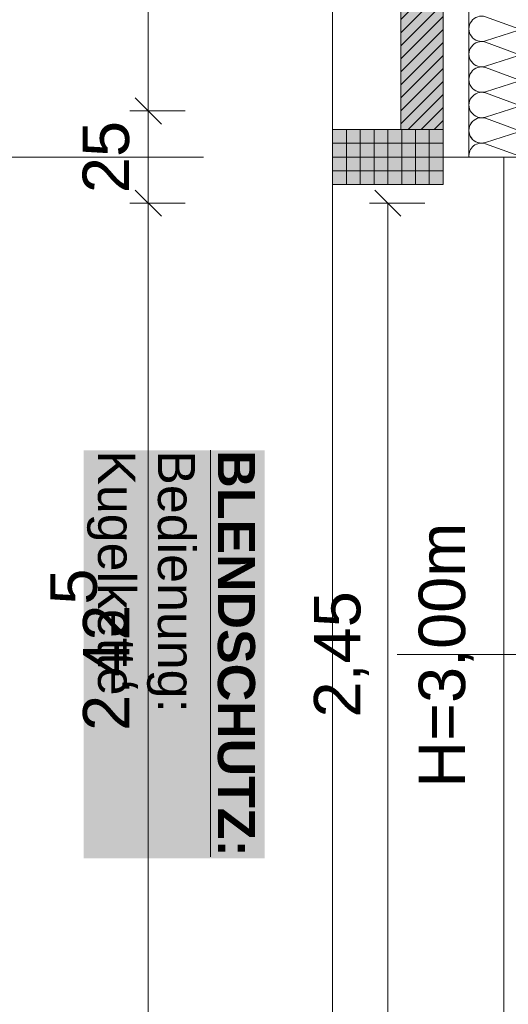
# Model space of a CAD drawing. Header units: metres. Extents: x -111 to 152, y -132 to 99.
# Tile 45 of 256: x -40.67 to -39.35, y -7.7 to -5.03. Entities that reach past the tile are written whole.
import ezdxf

# ---------------------------------------------------------------- set-up
doc = ezdxf.new("R2010")
doc.units = ezdxf.units.M
doc.header["$PDMODE"] = 1
doc.header["$PDSIZE"] = -2
doc.linetypes.add('Achsen 01', pattern=[5.291531, 3.175, -1.058062, 0.352704, -0.705764])
doc.linetypes.add('Raster 01', pattern=[2, 1, -1])
doc.layers.get('0').update_dxf_attribs({"lineweight": 25})
for name, color, linetype, lineweight, true_color in [('014_Fassadenarbeiten-000 Aufsicht Betonfertigteile', 7, 'Continuous', 9, 0xc0c0c0), ('014_Fassadenarbeiten-330 mineralische Dämmung', 7, 'Continuous', 9, 0x666666), ('AV1-Achsen', 1, 'Achsen 01', 18, 0xff0000), ('AV1-Raster', 7, 'Raster 01', 9, 0xa6a6a6)]:
    doc.layers.add(name, color=color, linetype=linetype, lineweight=lineweight, true_color=true_color)
for name, color, linetype, lineweight in [('014_Fassadenarbeiten-330 Betonfertigteile vertikal', 7, 'Continuous', 9), ('014_Fassadenarbeiten-330 Mauerwerk 11.5cm', 7, 'Continuous', 9), ('030_Sonnenschutzarbeiten-BLENDSCHUTZ', 7, 'Continuous', 5), ('030_Sonnenschutzarbeiten-BLENDSCHUTZ  Beschriftung', 7, 'Continuous', 5), ('_1.35m (3D)', 7, 'Continuous', 9), ('_EG (2D)', 7, 'Continuous', 9), ('_EG - DS (2D)', 7, 'Continuous', 9), ('_GRU (2D)', 7, 'Continuous', 9), ('Bemaßung-Bemaßung', 7, 'Continuous', 9), ('Keine', 7, 'Continuous', 9)]:
    doc.layers.add(name, color=color, linetype=linetype, lineweight=lineweight)
doc.layers.get('0').freeze()
doc.styles.add('Arial', font='arial.ttf')
doc.styles.add('Arial (bold)', font='arialbd.ttf')
doc.dimstyles.new('COE 50', dxfattribs={"dimtxt": 126.090495, "dimasz": 0.001414, "dimexe": 0.001, "dimexo": 0.01, "dimgap": 0.001, "dimtad": 1, "dimdec": 3, "dimtxsty": 'Arial', "dimblk": 'VW_SLASH-3', "dimblk1": 'VW_SLASH-3', "dimblk2": 'VW_SLASH-3', "dimcen": 0, "dimadec": 3, "dimazin": 0, "dimtfac": 0.8, "dimtdec": 3, "dimtix": 1, "dimtmove": 0, "dimatfit": 0, "dimldrblk": 'VW_SLASH-2', "dimfxl": 0.002, "dimfxlon": 1, "dimfrac": 2, "dimtolj": 1, "dimarcsym": 0})

# ---------------------------------------------------------------- blocks, each defined once
blk = doc.blocks.new('Group-2')
at = {"layer": 'AV1-Raster'}
for p, q in [((1.35, -5.4), (-40.5, -5.4)), ((1.35, -6.75), (-40.5, -6.75))]:
    blk.add_line(p, q, dxfattribs=at)
blk = doc.blocks.new('1.35m (3D)')
at = {"layer": 'AV1-Raster', "color": 7}
blk.add_blockref('Group-2', (0, 0), dxfattribs=at)
blk = doc.blocks.new('Blendschutz Beschriftung')
at = {"layer": '030_Sonnenschutzarbeiten-BLENDSCHUTZ  Beschriftung', "color": 254, "linetype": 'Continuous', "transparency": 33554559}
blk.add_solid([(-0.554, -0.1644), (0.554, -0.1644), (-0.554, 0.3267), (0.554, 0.3267)], dxfattribs=at)
at = {"layer": '030_Sonnenschutzarbeiten-BLENDSCHUTZ  Beschriftung', "insert": (-0.554, 0.3002), "char_height": 0.100872, "attachment_point": 1, "line_spacing_factor": 0.967016, "style": 'Arial (bold)'}
blk.add_mtext('{\\LBLENDSCHUTZ:}{\\fArial|b0|i0|c0|p0;\\l\\PBedienung: \\PKugelkette }', dxfattribs=at)
blk = doc.blocks.new('VW_SLASH-3')
at = {"color": 0, "linetype": 'ByBlock', "lineweight": -2, "transparency": 16777216}
blk.add_line((0, 0), (-1, 0), dxfattribs=at)
at = {"color": 0, "linetype": 'Continuous', "lineweight": 15, "transparency": 16777216, "flags": 128}
blk.add_lwpolyline([(0.5, 0.5), (-0.5, -0.5)], dxfattribs=at)
blk = doc.blocks.new('*D20')
at = {"layer": '030_Sonnenschutzarbeiten-BLENDSCHUTZ', "color": 0, "lineweight": -2}
for p, q in [((-39.575, -5.525), (-39.725, -5.525)), ((-39.675, -7.9043), (-39.675, -5.5957)), ((-39.575, -7.975), (-39.725, -7.975))]:
    blk.add_line(p, q, dxfattribs=at)
at = {"layer": 'Defpoints', "color": 0}
for p in [(-39.675, -5.525), (-38.935, -5.525), (-38.935, -7.975)]:
    blk.add_point(p, dxfattribs=at)
at = {"layer": '030_Sonnenschutzarbeiten-BLENDSCHUTZ', "color": 0, "lineweight": -2, "xscale": 0.070693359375, "yscale": 0.070693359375, "zscale": 0.070693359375}
for p, rotation in [((-39.675, -5.525), 90), ((-39.675, -7.975), 270)]:
    blk.add_blockref('VW_SLASH-3', p, dxfattribs=dict(at, rotation=rotation))
at = {"layer": '030_Sonnenschutzarbeiten-BLENDSCHUTZ', "color": 0, "lineweight": 13, "insert": (-39.8008, -6.75), "char_height": 0.12609, "attachment_point": 5, "rotation": 90, "style": 'Arial'}
blk.add_mtext('\\A1;2,45', dxfattribs=at)
blk = doc.blocks.new('VW_SLASH-2')
at = {"color": 0, "linetype": 'ByBlock', "lineweight": -2, "transparency": 16777216}
blk.add_line((0, 0), (-1, 0), dxfattribs=at)
at = {"color": 0, "linetype": 'Continuous', "lineweight": 15, "transparency": 16777216, "flags": 128}
blk.add_lwpolyline([(0.5, 0.5), (-0.5, -0.5)], dxfattribs=at)
blk = doc.blocks.new('Group-190')
at = {"layer": '014_Fassadenarbeiten-330 mineralische Dämmung', "transparency": 33554687, "flags": 128}
for points in [[(-5.2626, 39.32, -0.324435), (-5.2752, 39.2816, -0.324435), (-5.3156, 39.2816, -0.324435), (-5.3282, 39.32), (-5.2949, 39.41, 0.324488), (-5.3075, 39.4485, 0.324488), (-5.3479, 39.4485, 0.324488), (-5.3605, 39.41), (-5.3315, 39.32, -0.324435), (-5.3441, 39.2816, -0.324435), (-5.3845, 39.2816, -0.324435), (-5.3971, 39.32), (-5.3638, 39.41, 0.54007), (-5.4, 39.4548)], [(-5.3971, 39.32, 1.372583), (-5.3315, 39.32), (-5.3605, 39.41, -1.372995), (-5.2949, 39.41), (-5.3282, 39.32, 1.372583), (-5.2626, 39.32), (-5.2915, 39.41, -1.372995), (-5.226, 39.41), (-5.2592, 39.32, 1.372583), (-5.1937, 39.32), (-5.2226, 39.41, -1.372995), (-5.157, 39.41), (-5.1903, 39.32, 1.372583), (-5.1247, 39.32), (-5.1536, 39.41, -1.372995), (-5.0881, 39.41), (-5.1213, 39.32, 1.372583), (-5.0558, 39.32), (-5.0847, 39.41, -1.372995), (-5.0191, 39.41), (-5.0524, 39.32, 1.372583), (-4.9868, 39.32)]]:
    blk.add_lwpolyline(points, format="xyb", dxfattribs=at)
blk = doc.blocks.new('Group-191')
at = {"layer": '014_Fassadenarbeiten-330 mineralische Dämmung', "transparency": 33554687}
blk.add_blockref('Group-190', (0, 0), dxfattribs=at)
blk = doc.blocks.new('Parametric Object-27')
at = {"layer": '014_Fassadenarbeiten-330 mineralische Dämmung', "color": 7, "transparency": 33554687}
blk.add_blockref('Group-191', (0, 0), dxfattribs=at)
at = {"layer": '014_Fassadenarbeiten-330 mineralische Dämmung', "color": 0, "flags": 1}
for tag in ['IFC_UUID', 'instanceID', 'prm0_name', 'prm0_type', 'prm0_value', 'prm1_name', 'prm1_type', 'prm1_value', 'prm2_name', 'prm2_type', 'prm2_value', 'prm3_name', 'prm3_type', 'prm3_value', 'prm4_name', 'prm4_type', 'prm4_value', 'prm5_name', 'prm5_type', 'prm5_value', 'prm6_name', 'prm6_type', 'prm6_value']:
    blk.add_attdef(tag, (-39.4645, -5.4048), '', height=0.00018, dxfattribs=at)
blk = doc.blocks.new('*D521')
at = {"layer": 'Bemaßung-Bemaßung', "color": 0, "lineweight": -2}
for p, q in [((-41.225, -5.475), (-41.375, -5.475)), ((-41.325, -5.5457), (-41.325, -7.9543)), ((-41.225, -8.025), (-41.375, -8.025))]:
    blk.add_line(p, q, dxfattribs=at)
at = {"layer": 'Defpoints', "color": 0}
for p in [(-39.825, -5.475), (-41.325, -8.025), (-39.825, -8.025)]:
    blk.add_point(p, dxfattribs=at)
at = {"layer": 'Bemaßung-Bemaßung', "color": 0, "lineweight": -2, "xscale": 0.070693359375, "yscale": 0.070693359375, "zscale": 0.070693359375}
for p, rotation in [((-41.325, -5.475), 89.99999999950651), ((-41.325, -8.025), 269.9999999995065)]:
    blk.add_blockref('VW_SLASH-3', p, dxfattribs=dict(at, rotation=rotation))
at = {"layer": 'Bemaßung-Bemaßung', "color": 0, "insert": (-41.4508, -6.75), "char_height": 0.12609, "attachment_point": 5, "rotation": 90, "style": 'Arial'}
blk.add_mtext('\\A1;2,55', dxfattribs=at)
blk = doc.blocks.new('*D522')
at = {"layer": 'Bemaßung-Bemaßung', "color": 0, "lineweight": -2}
for p, q in [((-41.325, -5.2543), (-41.325, -5.1836)), ((-41.225, -5.325), (-41.375, -5.325)), ((-41.325, -5.325), (-41.325, -5.475)), ((-41.225, -5.475), (-41.375, -5.475)), ((-41.325, -5.5457), (-41.325, -5.6164))]:
    blk.add_line(p, q, dxfattribs=at)
at = {"layer": 'Defpoints', "color": 0}
for p in [(-39.825, -5.325), (-41.325, -5.475), (-39.825, -5.475)]:
    blk.add_point(p, dxfattribs=at)
at = {"layer": 'Bemaßung-Bemaßung', "color": 0, "lineweight": -2, "xscale": 0.070693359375, "yscale": 0.070693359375, "zscale": 0.070693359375}
for p, rotation in [((-41.325, -5.325), 269.999999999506), ((-41.325, -5.475), 89.99999999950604)]:
    blk.add_blockref('VW_SLASH-3', p, dxfattribs=dict(at, rotation=rotation))
at = {"layer": 'Bemaßung-Bemaßung', "color": 0, "insert": (-41.5144, -5.4), "char_height": 0.12609, "attachment_point": 5, "rotation": 90, "style": 'Arial'}
blk.add_mtext('\\A1;15', dxfattribs=at)
blk = doc.blocks.new('*D523')
at = {"layer": 'Bemaßung-Bemaßung', "color": 0, "lineweight": -2}
for p, q in [((-41.225, -2.775), (-41.375, -2.775)), ((-41.325, -2.8457), (-41.325, -5.2543)), ((-41.225, -5.325), (-41.375, -5.325))]:
    blk.add_line(p, q, dxfattribs=at)
at = {"layer": 'Defpoints', "color": 0}
for p in [(-39.825, -2.775), (-41.325, -5.325), (-39.825, -5.325)]:
    blk.add_point(p, dxfattribs=at)
at = {"layer": 'Bemaßung-Bemaßung', "color": 0, "lineweight": -2, "xscale": 0.070693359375, "yscale": 0.070693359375, "zscale": 0.070693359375}
for p, rotation in [((-41.325, -2.775), 89.99999999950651), ((-41.325, -5.325), 269.9999999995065)]:
    blk.add_blockref('VW_SLASH-3', p, dxfattribs=dict(at, rotation=rotation))
at = {"layer": 'Bemaßung-Bemaßung', "color": 0, "insert": (-41.4508, -4.05), "char_height": 0.12609, "attachment_point": 5, "rotation": 90, "style": 'Arial'}
blk.add_mtext('\\A1;2,55', dxfattribs=at)
blk = doc.blocks.new('*D533')
at = {"layer": 'Bemaßung-Bemaßung', "color": 0, "lineweight": -2}
for p, q in [((-40.225, -2.775), (-40.375, -2.775)), ((-40.325, -5.2043), (-40.325, -2.8457)), ((-40.225, -5.275), (-40.375, -5.275))]:
    blk.add_line(p, q, dxfattribs=at)
at = {"layer": 'Defpoints', "color": 0}
for p in [(-40.325, -2.775), (-39.025, -2.775), (-28.35, -5.275)]:
    blk.add_point(p, dxfattribs=at)
at = {"layer": 'Bemaßung-Bemaßung', "color": 0, "lineweight": -2, "xscale": 0.070693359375, "yscale": 0.070693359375, "zscale": 0.070693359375}
for p, rotation in [((-40.325, -2.775), 90), ((-40.325, -5.275), 270)]:
    blk.add_blockref('VW_SLASH-3', p, dxfattribs=dict(at, rotation=rotation))
at = {"layer": 'Bemaßung-Bemaßung', "color": 0, "insert": (-40.4508, -4.025), "char_height": 0.12609, "attachment_point": 5, "rotation": 90, "style": 'Arial'}
blk.add_mtext('\\A1;2,50', dxfattribs=at)
blk = doc.blocks.new('*D534')
at = {"layer": 'Bemaßung-Bemaßung', "color": 0, "lineweight": -2}
for p, q in [((-40.325, -5.2043), (-40.325, -5.1336)), ((-40.225, -5.275), (-40.375, -5.275)), ((-40.325, -5.525), (-40.325, -5.275)), ((-40.225, -5.525), (-40.375, -5.525)), ((-40.325, -5.5957), (-40.325, -5.6664))]:
    blk.add_line(p, q, dxfattribs=at)
at = {"layer": 'Defpoints', "color": 0}
for p in [(-40.325, -5.275), (-28.35, -5.275), (-28.35, -5.525)]:
    blk.add_point(p, dxfattribs=at)
at = {"layer": 'Bemaßung-Bemaßung', "color": 0, "lineweight": -2, "xscale": 0.070693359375, "yscale": 0.070693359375, "zscale": 0.070693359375}
for p, rotation in [((-40.325, -5.275), 270), ((-40.325, -5.525), 90)]:
    blk.add_blockref('VW_SLASH-3', p, dxfattribs=dict(at, rotation=rotation))
at = {"layer": 'Bemaßung-Bemaßung', "color": 0, "insert": (-40.4394, -5.4), "char_height": 0.12609, "attachment_point": 5, "rotation": 90, "style": 'Arial'}
blk.add_mtext('\\A1;25', dxfattribs=at)
blk = doc.blocks.new('*D535')
at = {"layer": 'Bemaßung-Bemaßung', "color": 0, "lineweight": -2}
for p, q in [((-40.225, -5.525), (-40.375, -5.525)), ((-40.325, -7.8793), (-40.325, -5.5957)), ((-40.225, -7.95), (-40.375, -7.95))]:
    blk.add_line(p, q, dxfattribs=at)
at = {"layer": 'Defpoints', "color": 0}
for p in [(-40.325, -5.525), (-28.35, -5.525), (-30.775, -7.95)]:
    blk.add_point(p, dxfattribs=at)
at = {"layer": 'Bemaßung-Bemaßung', "color": 0, "lineweight": -2, "xscale": 0.070693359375, "yscale": 0.070693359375, "zscale": 0.070693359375}
for p, rotation in [((-40.325, -5.525), 90), ((-40.325, -7.95), 270)]:
    blk.add_blockref('VW_SLASH-3', p, dxfattribs=dict(at, rotation=rotation))
at = {"layer": 'Bemaßung-Bemaßung', "color": 0, "insert": (-40.4717, -6.7375), "char_height": 0.12609, "attachment_point": 5, "rotation": 90, "style": 'Arial'}
blk.add_mtext('\\A1;2,42\\S5^ ;', dxfattribs=at)
blk = doc.blocks.new('*D581')
at = {"layer": 'Bemaßung-Bemaßung', "color": 0, "lineweight": -2}
for p, q in [((-40.725, -5.525), (-40.875, -5.525)), ((-40.825, -5.5957), (-40.825, -7.9043)), ((-40.725, -7.975), (-40.875, -7.975))]:
    blk.add_line(p, q, dxfattribs=at)
at = {"layer": 'Defpoints', "color": 0}
for p in [(-39.025, -5.525), (-40.825, -7.975), (-39.025, -7.975)]:
    blk.add_point(p, dxfattribs=at)
at = {"layer": 'Bemaßung-Bemaßung', "color": 0, "lineweight": -2, "xscale": 0.070693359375, "yscale": 0.070693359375, "zscale": 0.070693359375}
for p, rotation in [((-40.825, -5.525), 90), ((-40.825, -7.975), 270)]:
    blk.add_blockref('VW_SLASH-3', p, dxfattribs=dict(at, rotation=rotation))
at = {"layer": 'Bemaßung-Bemaßung', "color": 0, "insert": (-40.9508, -6.75), "char_height": 0.12609, "attachment_point": 5, "rotation": 90, "style": 'Arial'}
blk.add_mtext('\\A1;2,45', dxfattribs=at)
blk = doc.blocks.new('Group-721')
at = {"layer": 'AV1-Achsen'}
blk.add_line((-43.35, -5.4), (4.2, -5.4), dxfattribs=at)
blk = doc.blocks.new('GRU (2D)')
at = {"layer": 'AV1-Achsen', "color": 7}
blk.add_blockref('Group-721', (0, 0), dxfattribs=at)
blk = doc.blocks.new('EG - DS (2D)')
at = {"layer": '030_Sonnenschutzarbeiten-BLENDSCHUTZ  Beschriftung', "color": 7, "rotation": 270}
blk.add_blockref('Blendschutz Beschriftung', (-40.3356, -6.75), dxfattribs=at)
at = {"layer": '030_Sonnenschutzarbeiten-BLENDSCHUTZ', "color": 7, "insert": (-39.5913, -7.1121), "char_height": 0.12609, "attachment_point": 1, "rotation": 90, "line_spacing_factor": 0.969122, "style": 'Arial'}
blk.add_mtext('H=3,00m', dxfattribs=at)
at = {"layer": '030_Sonnenschutzarbeiten-BLENDSCHUTZ', "color": 7, "lineweight": 13}
dim = blk.add_linear_dim(base=(-39.675, -5.525), p1=(-38.935, -7.975), p2=(-38.935, -5.525), angle=270, text='2,45', dimstyle='COE 50', override={"dimtxt": 0.12609, "dimasz": 0.070693, "dimexe": 0.05, "dimgap": 0.05, "dimpost": '<>', "dimtxsty": 'Arial', "dimtmove": 2, "dimfxl": 0.1}, dxfattribs=at)
dim.commit()
dim.dimension.update_dxf_attribs({"geometry": '*D20', "text_midpoint": (-39.8008, -6.75)})
blk = doc.blocks.new('EG (2D)')
at = {"layer": '014_Fassadenarbeiten-330 Betonfertigteile vertikal', "linetype": 'Continuous', "lineweight": 0}
blk.add_hatch(color=9, dxfattribs=at).paths.add_polyline_path([(-39.525, -5.475), (-39.525, -5.325), (-39.825, -5.325), (-39.825, -5.475)])
at = {"layer": '014_Fassadenarbeiten-330 Betonfertigteile vertikal', "linetype": 'Continuous', "lineweight": 9}
h = blk.add_hatch(dxfattribs=at)
h.set_pattern_fill('Stahlbetonfertigteil', color=8, style=0, pattern_type=2)
h.set_pattern_definition([(-90, (0, 0), (0.0375, 0), [])])
h.paths.add_polyline_path([(-39.525, -5.475), (-39.525, -5.325), (-39.825, -5.325), (-39.825, -5.475)])
at = {"layer": '014_Fassadenarbeiten-330 Betonfertigteile vertikal', "linetype": 'Continuous', "lineweight": 13}
h = blk.add_hatch(dxfattribs=at)
h.set_pattern_fill('Stahlbetonfertigteil-1', color=8, style=0, pattern_type=2)
h.set_pattern_definition([(0, (0, 0), (2e-18, -0.0375), [])])
h.paths.add_polyline_path([(-39.525, -5.475), (-39.525, -5.325), (-39.825, -5.325), (-39.825, -5.475)])
at = {"layer": '014_Fassadenarbeiten-330 Mauerwerk 11.5cm', "linetype": 'Continuous', "lineweight": 0, "true_color": 0xd19783}
blk.add_hatch(color=33, dxfattribs=at).paths.add_polyline_path([(-39.525, -5.325), (-39.64, -5.325), (-39.64, -2.775), (-39.525, -2.775)])
at = {"layer": '014_Fassadenarbeiten-330 Mauerwerk 11.5cm', "linetype": 'Continuous', "lineweight": 9}
h = blk.add_hatch(dxfattribs=at)
h.set_pattern_fill('Mauerwerk Münster', color=8, style=0, pattern_type=2)
h.set_pattern_definition([(45, (0, 0), (0.01767767, -0.01767767), [])])
h.paths.add_polyline_path([(-39.525, -5.325), (-39.64, -5.325), (-39.64, -2.775), (-39.525, -2.775)])
at = {"layer": '014_Fassadenarbeiten-000 Aufsicht Betonfertigteile', "flags": 128}
blk.add_lwpolyline([(-39.36, -5.4), (-39.36, -21.6), (-39.455, -21.6), (-39.455, -21.905), (-39.825, -22.275), (-39.825, 0.675), (-39.455, 0.305), (-39.455, -5.4)], close=True, dxfattribs=at)
at = {"layer": '014_Fassadenarbeiten-330 Betonfertigteile vertikal', "flags": 128}
blk.add_lwpolyline([(-39.525, -5.475), (-39.525, -5.325), (-39.825, -5.325), (-39.825, -5.475)], close=True, dxfattribs=at)
at = {"layer": '014_Fassadenarbeiten-330 Mauerwerk 11.5cm', "flags": 128}
blk.add_lwpolyline([(-39.525, -5.325), (-39.64, -5.325), (-39.64, -2.775), (-39.525, -2.775)], close=True, dxfattribs=at)
at = {"layer": '014_Fassadenarbeiten-330 mineralische Dämmung', "flags": 128}
blk.add_lwpolyline([(-18.9, 0.305), (-18.9, 0.125), (-39.275, 0.125), (-39.275, -5.4), (-39.455, -5.4), (-39.455, 0.305)], close=True, dxfattribs=at)
at = {"layer": 'Keine', "color": 9, "linetype": 'Continuous', "lineweight": 13, "flags": 128}
blk.add_lwpolyline([(-39.825, 0.675), (0.675, 0.675), (0.675, -22.275), (-39.825, -22.275)], close=True, dxfattribs=at)
at = {"layer": '014_Fassadenarbeiten-330 mineralische Dämmung', "rotation": 90}
blk.add_blockref('Parametric Object-27', (0, 0), dxfattribs=at)
at = {"layer": 'Bemaßung-Bemaßung'}
for base, p1, p2, angle, text, override, picture, middle in [((-41.325, -5.325), (-39.825, -2.775), (-39.825, -5.325), 90, '2,55', {"dimtxt": 0.12609, "dimasz": 0.070693, "dimexe": 0.05, "dimgap": 0.05, "dimpost": '<>', "dimtxsty": 'Arial', "dimtmove": 2, "dimfxl": 0.1}, '*D523', (-41.4508, -4.05)), ((-40.325, -2.775), (-28.35, -5.275), (-39.025, -2.775), 270, '2,50', {"dimtxt": 0.12609, "dimasz": 0.070693, "dimexe": 0.05, "dimgap": 0.05, "dimpost": '<>', "dimtxsty": 'Arial', "dimtmove": 2, "dimfxl": 0.1}, '*D533', (-40.4508, -4.025)), ((-40.325, -5.275), (-28.35, -5.525), (-28.35, -5.275), 270, '25', {"dimtxt": 0.12609, "dimasz": 0.070693, "dimexe": 0.05, "dimgap": 0.05, "dimpost": '<>', "dimtxsty": 'Arial', "dimtmove": 2, "dimfxl": 0.1}, '*D534', (-40.4394, -5.4)), ((-41.325, -5.475), (-39.825, -5.325), (-39.825, -5.475), 90, '15', {"dimtxt": 0.12609, "dimasz": 0.070693, "dimexe": 0.05, "dimgap": 0.05, "dimpost": '<>', "dimtxsty": 'Arial', "dimtix": 0, "dimtmove": 2, "dimfxl": 0.1}, '*D522', (-41.5144, -5.4)), ((-41.325, -8.025), (-39.825, -5.475), (-39.825, -8.025), 90, '2,55', {"dimtxt": 0.12609, "dimasz": 0.070693, "dimexe": 0.05, "dimgap": 0.05, "dimpost": '<>', "dimtxsty": 'Arial', "dimtmove": 2, "dimfxl": 0.1}, '*D521', (-41.4508, -6.75)), ((-40.825, -7.975), (-39.025, -5.525), (-39.025, -7.975), 270, '2,45', {"dimtxt": 0.12609, "dimasz": 0.070693, "dimexe": 0.05, "dimgap": 0.05, "dimpost": '<>', "dimtxsty": 'Arial', "dimtmove": 2, "dimfxl": 0.1}, '*D581', (-40.9508, -6.75)), ((-40.325, -5.525), (-30.775, -7.95), (-28.35, -5.525), 270, '2,42\\S5^ ;', {"dimtxt": 0.12609, "dimasz": 0.070693, "dimexe": 0.05, "dimgap": 0.05, "dimpost": '<>', "dimtxsty": 'Arial', "dimtmove": 2, "dimfxl": 0.1}, '*D535', (-40.4717, -6.7375))]:
    dim = blk.add_linear_dim(base=base, p1=p1, p2=p2, angle=angle, text=text, dimstyle='COE 50', override=override, dxfattribs=at)
    dim.commit()
    dim.dimension.update_dxf_attribs({"geometry": picture, "text_midpoint": middle})

msp = doc.modelspace()

# ---------------------------------------------------------------- block references
at = {"layer": '_1.35m (3D)'}
msp.add_blockref('1.35m (3D)', (0, 0), dxfattribs=at)

# ---------------------------------------------------------------- next in the draw order: block references
at = {"layer": '_EG - DS (2D)'}
msp.add_blockref('EG - DS (2D)', (0, 0), dxfattribs=at)

# ---------------------------------------------------------------- next in the draw order: block references
at = {"layer": '_EG (2D)'}
msp.add_blockref('EG (2D)', (0, 0), dxfattribs=at)

# ---------------------------------------------------------------- next in the draw order: block references
at = {"layer": '_GRU (2D)'}
msp.add_blockref('GRU (2D)', (0, 0), dxfattribs=at)

doc.saveas('drawing.dxf')
